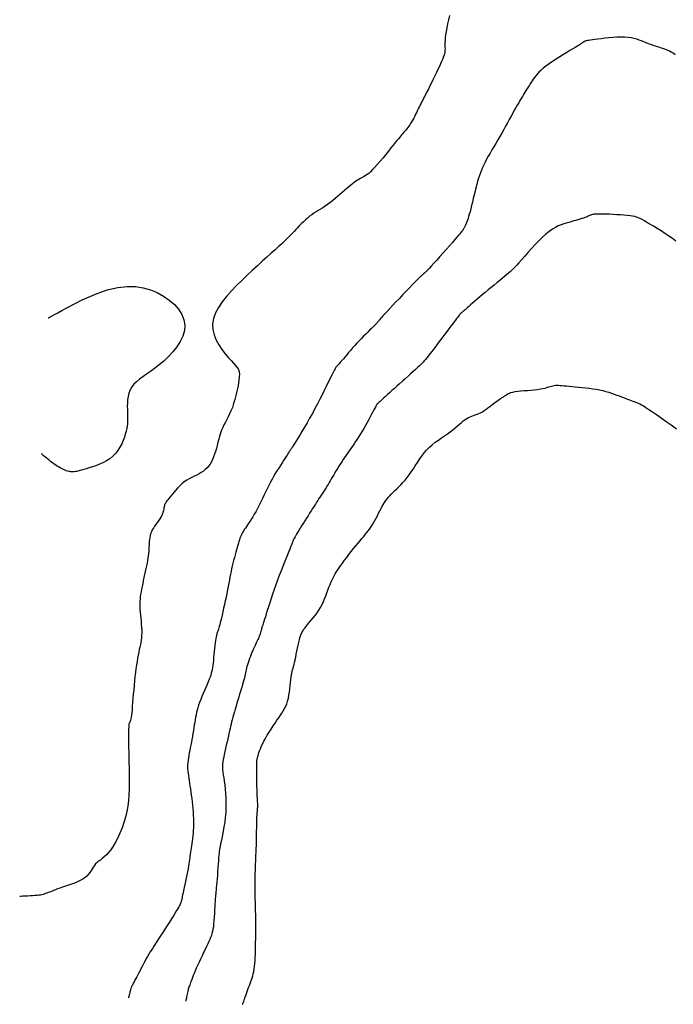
# Model space of a CAD drawing. Header units: millimetres. Extents: x 32690613 to 32693367, y 5343692 to 5344708.
# Tile 140 of 256: x 32692334 to 32692349, y 5344125 to 5344148. Entities that reach past the tile are written whole.
import ezdxf

# ---------------------------------------------------------------- set-up
doc = ezdxf.new("R2010")
doc.units = ezdxf.units.MM
doc.header["$LTSCALE"] = 20
for name, color, linetype in [('02-DGM_HL_492.00', 82, 'Continuous'), ('02-DGM_HL_492.50', 92, 'Continuous'), ('02-DGM_HL_493.00', 102, 'Continuous'), ('02-DGM_HL_493.50', 112, 'Continuous')]:
    doc.layers.add(name, color=color, linetype=linetype)

msp = doc.modelspace()

# ---------------------------------------------------------------- linework, layer by layer
at = {"layer": '02-DGM_HL_492.00', "elevation": 492, "flags": 128}
msp.add_lwpolyline([(32692339.501, 5344125.217), (32692339.502, 5344125.219), (32692339.504, 5344125.225), (32692339.507, 5344125.235), (32692339.512, 5344125.249), (32692339.519, 5344125.267), (32692339.527, 5344125.289), (32692339.536, 5344125.316), (32692339.547, 5344125.346), (32692339.56, 5344125.381), (32692339.573, 5344125.42), (32692339.588, 5344125.462), (32692339.604, 5344125.506), (32692339.62, 5344125.551), (32692339.637, 5344125.598), (32692339.654, 5344125.644), (32692339.67, 5344125.689), (32692339.686, 5344125.733), (32692339.702, 5344125.776), (32692339.716, 5344125.819), (32692339.73, 5344125.864), (32692339.743, 5344125.911), (32692339.754, 5344125.962), (32692339.764, 5344126.017), (32692339.772, 5344126.077), (32692339.779, 5344126.142), (32692339.784, 5344126.212), (32692339.788, 5344126.285), (32692339.79, 5344126.36), (32692339.792, 5344126.433), (32692339.794, 5344126.505), (32692339.795, 5344126.573), (32692339.796, 5344126.635), (32692339.797, 5344126.691), (32692339.798, 5344126.742), (32692339.8, 5344126.789), (32692339.801, 5344126.835), (32692339.802, 5344126.882), (32692339.802, 5344126.93), (32692339.802, 5344126.983), (32692339.802, 5344127.042), (32692339.801, 5344127.108), (32692339.799, 5344127.182), (32692339.797, 5344127.261), (32692339.795, 5344127.346), (32692339.792, 5344127.435), (32692339.79, 5344127.527), (32692339.788, 5344127.623), (32692339.787, 5344127.719), (32692339.786, 5344127.817), (32692339.786, 5344127.913), (32692339.787, 5344128.008), (32692339.788, 5344128.1), (32692339.789, 5344128.188), (32692339.791, 5344128.27), (32692339.793, 5344128.345), (32692339.795, 5344128.413), (32692339.797, 5344128.471), (32692339.799, 5344128.522), (32692339.801, 5344128.569), (32692339.804, 5344128.615), (32692339.806, 5344128.66), (32692339.808, 5344128.709), (32692339.81, 5344128.763), (32692339.812, 5344128.826), (32692339.814, 5344128.898), (32692339.816, 5344128.977), (32692339.818, 5344129.062), (32692339.819, 5344129.149), (32692339.821, 5344129.235), (32692339.823, 5344129.318), (32692339.825, 5344129.395), (32692339.827, 5344129.463), (32692339.83, 5344129.52), (32692339.833, 5344129.567), (32692339.835, 5344129.605), (32692339.838, 5344129.636), (32692339.84, 5344129.66), (32692339.842, 5344129.68), (32692339.844, 5344129.697), (32692339.845, 5344129.712), (32692339.845, 5344129.727), (32692339.845, 5344129.743), (32692339.844, 5344129.762), (32692339.843, 5344129.785), (32692339.841, 5344129.814), (32692339.839, 5344129.851), (32692339.837, 5344129.897), (32692339.834, 5344129.954), (32692339.832, 5344130.022), (32692339.83, 5344130.099), (32692339.827, 5344130.182), (32692339.825, 5344130.268), (32692339.823, 5344130.354), (32692339.822, 5344130.437), (32692339.821, 5344130.512), (32692339.82, 5344130.579), (32692339.82, 5344130.633), (32692339.821, 5344130.677), (32692339.822, 5344130.712), (32692339.824, 5344130.74), (32692339.827, 5344130.763), (32692339.83, 5344130.784), (32692339.834, 5344130.803), (32692339.839, 5344130.824), (32692339.844, 5344130.848), (32692339.851, 5344130.876), (32692339.86, 5344130.907), (32692339.871, 5344130.943), (32692339.885, 5344130.983), (32692339.903, 5344131.028), (32692339.925, 5344131.079), (32692339.953, 5344131.135), (32692339.985, 5344131.197), (32692340.022, 5344131.263), (32692340.062, 5344131.333), (32692340.105, 5344131.404), (32692340.149, 5344131.475), (32692340.194, 5344131.545), (32692340.238, 5344131.613), (32692340.281, 5344131.676), (32692340.321, 5344131.734), (32692340.359, 5344131.788), (32692340.394, 5344131.84), (32692340.426, 5344131.89), (32692340.455, 5344131.941), (32692340.481, 5344131.993), (32692340.504, 5344132.049), (32692340.523, 5344132.109), (32692340.54, 5344132.175), (32692340.553, 5344132.245), (32692340.565, 5344132.318), (32692340.574, 5344132.392), (32692340.582, 5344132.464), (32692340.589, 5344132.533), (32692340.596, 5344132.598), (32692340.603, 5344132.655), (32692340.611, 5344132.705), (32692340.619, 5344132.748), (32692340.628, 5344132.787), (32692340.637, 5344132.823), (32692340.647, 5344132.859), (32692340.658, 5344132.898), (32692340.669, 5344132.94), (32692340.682, 5344132.989), (32692340.694, 5344133.045), (32692340.708, 5344133.108), (32692340.721, 5344133.175), (32692340.735, 5344133.245), (32692340.75, 5344133.314), (32692340.764, 5344133.381), (32692340.777, 5344133.445), (32692340.791, 5344133.502), (32692340.804, 5344133.552), (32692340.817, 5344133.596), (32692340.831, 5344133.634), (32692340.847, 5344133.669), (32692340.866, 5344133.703), (32692340.887, 5344133.736), (32692340.913, 5344133.771), (32692340.943, 5344133.809), (32692340.978, 5344133.851), (32692341.017, 5344133.898), (32692341.06, 5344133.948), (32692341.104, 5344134.002), (32692341.148, 5344134.059), (32692341.192, 5344134.118), (32692341.233, 5344134.18), (32692341.272, 5344134.243), (32692341.306, 5344134.307), (32692341.337, 5344134.373), (32692341.365, 5344134.439), (32692341.391, 5344134.505), (32692341.415, 5344134.571), (32692341.439, 5344134.636), (32692341.463, 5344134.701), (32692341.488, 5344134.764), (32692341.515, 5344134.825), (32692341.544, 5344134.885), (32692341.575, 5344134.944), (32692341.608, 5344135.003), (32692341.644, 5344135.062), (32692341.683, 5344135.122), (32692341.724, 5344135.184), (32692341.769, 5344135.247), (32692341.817, 5344135.313), (32692341.867, 5344135.379), (32692341.919, 5344135.447), (32692341.972, 5344135.513), (32692342.024, 5344135.579), (32692342.075, 5344135.642), (32692342.125, 5344135.702), (32692342.171, 5344135.757), (32692342.214, 5344135.808), (32692342.254, 5344135.855), (32692342.291, 5344135.899), (32692342.326, 5344135.941), (32692342.358, 5344135.982), (32692342.389, 5344136.024), (32692342.42, 5344136.067), (32692342.449, 5344136.114), (32692342.478, 5344136.164), (32692342.508, 5344136.216), (32692342.536, 5344136.271), (32692342.565, 5344136.327), (32692342.593, 5344136.382), (32692342.621, 5344136.437), (32692342.649, 5344136.49), (32692342.676, 5344136.54), (32692342.703, 5344136.586), (32692342.73, 5344136.629), (32692342.757, 5344136.669), (32692342.785, 5344136.707), (32692342.815, 5344136.745), (32692342.847, 5344136.782), (32692342.882, 5344136.819), (32692342.919, 5344136.857), (32692342.96, 5344136.897), (32692343.004, 5344136.939), (32692343.05, 5344136.984), (32692343.098, 5344137.031), (32692343.146, 5344137.081), (32692343.195, 5344137.135), (32692343.244, 5344137.193), (32692343.291, 5344137.255), (32692343.337, 5344137.322), (32692343.383, 5344137.392), (32692343.428, 5344137.464), (32692343.474, 5344137.537), (32692343.522, 5344137.611), (32692343.573, 5344137.683), (32692343.627, 5344137.753), (32692343.685, 5344137.82), (32692343.748, 5344137.882), (32692343.814, 5344137.941), (32692343.883, 5344137.995), (32692343.954, 5344138.047), (32692344.024, 5344138.096), (32692344.093, 5344138.144), (32692344.16, 5344138.19), (32692344.223, 5344138.235), (32692344.281, 5344138.28), (32692344.335, 5344138.324), (32692344.386, 5344138.367), (32692344.433, 5344138.408), (32692344.477, 5344138.446), (32692344.519, 5344138.48), (32692344.56, 5344138.511), (32692344.599, 5344138.538), (32692344.638, 5344138.559), (32692344.677, 5344138.577), (32692344.715, 5344138.592), (32692344.754, 5344138.605), (32692344.793, 5344138.618), (32692344.832, 5344138.632), (32692344.872, 5344138.648), (32692344.912, 5344138.668), (32692344.954, 5344138.691), (32692344.995, 5344138.718), (32692345.037, 5344138.747), (32692345.079, 5344138.779), (32692345.12, 5344138.81), (32692345.16, 5344138.842), (32692345.199, 5344138.873), (32692345.236, 5344138.901), (32692345.271, 5344138.926), (32692345.304, 5344138.949), (32692345.335, 5344138.969), (32692345.364, 5344138.988), (32692345.39, 5344139.004), (32692345.415, 5344139.02), (32692345.439, 5344139.035), (32692345.46, 5344139.049), (32692345.479, 5344139.063), (32692345.499, 5344139.077), (32692345.519, 5344139.091), (32692345.543, 5344139.104), (32692345.571, 5344139.116), (32692345.604, 5344139.127), (32692345.646, 5344139.138), (32692345.696, 5344139.148), (32692345.757, 5344139.156), (32692345.825, 5344139.163), (32692345.9, 5344139.17), (32692345.977, 5344139.177), (32692346.056, 5344139.183), (32692346.133, 5344139.191), (32692346.205, 5344139.199), (32692346.272, 5344139.208), (32692346.33, 5344139.218), (32692346.38, 5344139.23), (32692346.423, 5344139.242), (32692346.462, 5344139.254), (32692346.496, 5344139.265), (32692346.528, 5344139.275), (32692346.558, 5344139.283), (32692346.588, 5344139.289), (32692346.619, 5344139.293), (32692346.652, 5344139.294), (32692346.687, 5344139.293), (32692346.725, 5344139.29), (32692346.768, 5344139.286), (32692346.815, 5344139.281), (32692346.868, 5344139.276), (32692346.928, 5344139.27), (32692346.994, 5344139.264), (32692347.066, 5344139.258), (32692347.142, 5344139.251), (32692347.222, 5344139.244), (32692347.303, 5344139.236), (32692347.385, 5344139.226), (32692347.466, 5344139.215), (32692347.545, 5344139.202), (32692347.62, 5344139.187), (32692347.692, 5344139.17), (32692347.761, 5344139.152), (32692347.827, 5344139.133), (32692347.89, 5344139.113), (32692347.951, 5344139.092), (32692348.008, 5344139.071), (32692348.063, 5344139.051), (32692348.116, 5344139.031), (32692348.166, 5344139.012), (32692348.213, 5344138.994), (32692348.258, 5344138.977), (32692348.3, 5344138.961), (32692348.339, 5344138.946), (32692348.375, 5344138.933), (32692348.408, 5344138.921), (32692348.439, 5344138.91), (32692348.468, 5344138.899), (32692348.499, 5344138.887), (32692348.533, 5344138.871), (32692348.572, 5344138.851), (32692348.619, 5344138.824), (32692348.675, 5344138.789), (32692348.742, 5344138.744), (32692348.823, 5344138.689), (32692348.916, 5344138.624), (32692349.018, 5344138.551), (32692349.13, 5344138.472), (32692349.248, 5344138.389), (32692349.371, 5344138.303)], dxfattribs=at)
at = {"layer": '02-DGM_HL_492.50', "elevation": 492.5, "flags": 128}
msp.add_lwpolyline([(32692349.353, 5344142.566), (32692349.277, 5344142.626), (32692349.193, 5344142.686), (32692349.106, 5344142.746), (32692349.017, 5344142.803), (32692348.929, 5344142.858), (32692348.845, 5344142.909), (32692348.766, 5344142.955), (32692348.697, 5344142.995), (32692348.638, 5344143.03), (32692348.588, 5344143.058), (32692348.544, 5344143.081), (32692348.503, 5344143.099), (32692348.462, 5344143.114), (32692348.419, 5344143.126), (32692348.37, 5344143.136), (32692348.314, 5344143.145), (32692348.248, 5344143.152), (32692348.173, 5344143.159), (32692348.093, 5344143.166), (32692348.011, 5344143.171), (32692347.928, 5344143.176), (32692347.847, 5344143.18), (32692347.772, 5344143.183), (32692347.705, 5344143.185), (32692347.647, 5344143.186), (32692347.599, 5344143.186), (32692347.559, 5344143.185), (32692347.526, 5344143.183), (32692347.498, 5344143.181), (32692347.476, 5344143.177), (32692347.456, 5344143.173), (32692347.439, 5344143.168), (32692347.424, 5344143.163), (32692347.408, 5344143.157), (32692347.393, 5344143.15), (32692347.376, 5344143.143), (32692347.357, 5344143.134), (32692347.336, 5344143.125), (32692347.312, 5344143.116), (32692347.283, 5344143.105), (32692347.25, 5344143.094), (32692347.212, 5344143.082), (32692347.171, 5344143.069), (32692347.126, 5344143.056), (32692347.077, 5344143.042), (32692347.026, 5344143.028), (32692346.973, 5344143.012), (32692346.918, 5344142.997), (32692346.861, 5344142.98), (32692346.803, 5344142.962), (32692346.742, 5344142.94), (32692346.679, 5344142.914), (32692346.613, 5344142.881), (32692346.545, 5344142.84), (32692346.473, 5344142.791), (32692346.397, 5344142.731), (32692346.318, 5344142.66), (32692346.237, 5344142.58), (32692346.155, 5344142.494), (32692346.073, 5344142.405), (32692345.994, 5344142.316), (32692345.918, 5344142.229), (32692345.847, 5344142.148), (32692345.784, 5344142.076), (32692345.728, 5344142.014), (32692345.678, 5344141.962), (32692345.633, 5344141.917), (32692345.59, 5344141.877), (32692345.548, 5344141.84), (32692345.505, 5344141.803), (32692345.459, 5344141.765), (32692345.408, 5344141.724), (32692345.351, 5344141.678), (32692345.289, 5344141.627), (32692345.223, 5344141.572), (32692345.155, 5344141.516), (32692345.085, 5344141.459), (32692345.017, 5344141.402), (32692344.95, 5344141.346), (32692344.888, 5344141.293), (32692344.83, 5344141.244), (32692344.777, 5344141.199), (32692344.728, 5344141.158), (32692344.685, 5344141.12), (32692344.647, 5344141.087), (32692344.613, 5344141.057), (32692344.584, 5344141.031), (32692344.559, 5344141.01), (32692344.539, 5344140.992), (32692344.523, 5344140.978), (32692344.51, 5344140.967), (32692344.5, 5344140.959), (32692344.492, 5344140.952), (32692344.486, 5344140.947), (32692344.481, 5344140.942), (32692344.476, 5344140.938), (32692344.471, 5344140.934), (32692344.466, 5344140.929), (32692344.459, 5344140.923), (32692344.451, 5344140.914), (32692344.441, 5344140.902), (32692344.428, 5344140.886), (32692344.412, 5344140.866), (32692344.392, 5344140.841), (32692344.368, 5344140.81), (32692344.341, 5344140.773), (32692344.309, 5344140.732), (32692344.274, 5344140.685), (32692344.236, 5344140.634), (32692344.194, 5344140.579), (32692344.15, 5344140.519), (32692344.103, 5344140.457), (32692344.053, 5344140.391), (32692344.002, 5344140.323), (32692343.95, 5344140.255), (32692343.899, 5344140.188), (32692343.85, 5344140.123), (32692343.803, 5344140.062), (32692343.76, 5344140.006), (32692343.721, 5344139.957), (32692343.688, 5344139.915), (32692343.659, 5344139.879), (32692343.633, 5344139.848), (32692343.607, 5344139.819), (32692343.58, 5344139.791), (32692343.551, 5344139.762), (32692343.517, 5344139.73), (32692343.478, 5344139.693), (32692343.432, 5344139.651), (32692343.379, 5344139.604), (32692343.322, 5344139.552), (32692343.262, 5344139.498), (32692343.199, 5344139.442), (32692343.135, 5344139.385), (32692343.071, 5344139.328), (32692343.01, 5344139.273), (32692342.951, 5344139.22), (32692342.895, 5344139.17), (32692342.843, 5344139.123), (32692342.795, 5344139.08), (32692342.752, 5344139.04), (32692342.713, 5344139.005), (32692342.678, 5344138.974), (32692342.649, 5344138.948), (32692342.626, 5344138.926), (32692342.607, 5344138.909), (32692342.592, 5344138.896), (32692342.581, 5344138.886), (32692342.573, 5344138.878), (32692342.567, 5344138.872), (32692342.562, 5344138.867), (32692342.559, 5344138.863), (32692342.555, 5344138.859), (32692342.551, 5344138.853), (32692342.547, 5344138.845), (32692342.54, 5344138.834), (32692342.532, 5344138.818), (32692342.52, 5344138.796), (32692342.505, 5344138.768), (32692342.486, 5344138.731), (32692342.463, 5344138.687), (32692342.435, 5344138.634), (32692342.404, 5344138.576), (32692342.371, 5344138.513), (32692342.335, 5344138.448), (32692342.298, 5344138.38), (32692342.26, 5344138.313), (32692342.221, 5344138.248), (32692342.183, 5344138.186), (32692342.145, 5344138.126), (32692342.108, 5344138.068), (32692342.071, 5344138.013), (32692342.034, 5344137.959), (32692341.998, 5344137.907), (32692341.962, 5344137.855), (32692341.926, 5344137.804), (32692341.891, 5344137.754), (32692341.856, 5344137.703), (32692341.821, 5344137.652), (32692341.787, 5344137.602), (32692341.754, 5344137.552), (32692341.721, 5344137.502), (32692341.689, 5344137.452), (32692341.658, 5344137.403), (32692341.628, 5344137.354), (32692341.599, 5344137.305), (32692341.571, 5344137.257), (32692341.543, 5344137.21), (32692341.517, 5344137.164), (32692341.491, 5344137.12), (32692341.467, 5344137.078), (32692341.443, 5344137.038), (32692341.419, 5344137), (32692341.397, 5344136.964), (32692341.375, 5344136.929), (32692341.353, 5344136.895), (32692341.331, 5344136.861), (32692341.308, 5344136.827), (32692341.285, 5344136.792), (32692341.261, 5344136.755), (32692341.236, 5344136.716), (32692341.21, 5344136.676), (32692341.182, 5344136.633), (32692341.154, 5344136.588), (32692341.124, 5344136.54), (32692341.092, 5344136.491), (32692341.059, 5344136.438), (32692341.025, 5344136.383), (32692340.989, 5344136.326), (32692340.952, 5344136.268), (32692340.915, 5344136.208), (32692340.878, 5344136.15), (32692340.843, 5344136.094), (32692340.809, 5344136.04), (32692340.779, 5344135.991), (32692340.751, 5344135.946), (32692340.728, 5344135.908), (32692340.709, 5344135.875), (32692340.693, 5344135.848), (32692340.679, 5344135.824), (32692340.668, 5344135.803), (32692340.659, 5344135.785), (32692340.652, 5344135.769), (32692340.645, 5344135.754), (32692340.639, 5344135.739), (32692340.633, 5344135.723), (32692340.626, 5344135.704), (32692340.617, 5344135.681), (32692340.606, 5344135.651), (32692340.592, 5344135.614), (32692340.574, 5344135.567), (32692340.551, 5344135.509), (32692340.523, 5344135.44), (32692340.491, 5344135.36), (32692340.455, 5344135.27), (32692340.416, 5344135.174), (32692340.376, 5344135.072), (32692340.335, 5344134.967), (32692340.294, 5344134.859), (32692340.254, 5344134.752), (32692340.217, 5344134.646), (32692340.181, 5344134.542), (32692340.148, 5344134.442), (32692340.117, 5344134.347), (32692340.088, 5344134.257), (32692340.062, 5344134.173), (32692340.038, 5344134.097), (32692340.017, 5344134.029), (32692339.999, 5344133.971), (32692339.983, 5344133.92), (32692339.969, 5344133.877), (32692339.958, 5344133.84), (32692339.948, 5344133.809), (32692339.94, 5344133.782), (32692339.933, 5344133.759), (32692339.927, 5344133.739), (32692339.921, 5344133.72), (32692339.917, 5344133.702), (32692339.912, 5344133.685), (32692339.908, 5344133.669), (32692339.903, 5344133.653), (32692339.898, 5344133.637), (32692339.893, 5344133.62), (32692339.886, 5344133.602), (32692339.878, 5344133.583), (32692339.869, 5344133.561), (32692339.859, 5344133.538), (32692339.847, 5344133.513), (32692339.833, 5344133.484), (32692339.818, 5344133.452), (32692339.801, 5344133.416), (32692339.783, 5344133.376), (32692339.763, 5344133.331), (32692339.742, 5344133.283), (32692339.72, 5344133.232), (32692339.698, 5344133.181), (32692339.677, 5344133.128), (32692339.657, 5344133.077), (32692339.639, 5344133.027), (32692339.623, 5344132.98), (32692339.609, 5344132.937), (32692339.598, 5344132.898), (32692339.589, 5344132.86), (32692339.582, 5344132.824), (32692339.574, 5344132.788), (32692339.567, 5344132.753), (32692339.56, 5344132.716), (32692339.551, 5344132.677), (32692339.541, 5344132.636), (32692339.529, 5344132.591), (32692339.516, 5344132.544), (32692339.501, 5344132.494), (32692339.486, 5344132.441), (32692339.469, 5344132.385), (32692339.451, 5344132.327), (32692339.432, 5344132.265), (32692339.412, 5344132.2), (32692339.392, 5344132.133), (32692339.372, 5344132.066), (32692339.352, 5344131.998), (32692339.332, 5344131.93), (32692339.313, 5344131.865), (32692339.295, 5344131.802), (32692339.278, 5344131.743), (32692339.264, 5344131.688), (32692339.25, 5344131.636), (32692339.237, 5344131.586), (32692339.225, 5344131.536), (32692339.214, 5344131.486), (32692339.202, 5344131.434), (32692339.189, 5344131.378), (32692339.176, 5344131.318), (32692339.161, 5344131.252), (32692339.145, 5344131.182), (32692339.129, 5344131.11), (32692339.113, 5344131.037), (32692339.098, 5344130.966), (32692339.084, 5344130.898), (32692339.071, 5344130.836), (32692339.06, 5344130.78), (32692339.052, 5344130.733), (32692339.046, 5344130.692), (32692339.042, 5344130.655), (32692339.041, 5344130.619), (32692339.042, 5344130.582), (32692339.046, 5344130.541), (32692339.051, 5344130.493), (32692339.059, 5344130.437), (32692339.069, 5344130.369), (32692339.08, 5344130.291), (32692339.092, 5344130.204), (32692339.103, 5344130.109), (32692339.112, 5344130.009), (32692339.119, 5344129.903), (32692339.122, 5344129.795), (32692339.121, 5344129.684), (32692339.115, 5344129.573), (32692339.105, 5344129.464), (32692339.092, 5344129.356), (32692339.076, 5344129.254), (32692339.06, 5344129.157), (32692339.042, 5344129.068), (32692339.026, 5344128.988), (32692339.011, 5344128.919), (32692338.999, 5344128.862), (32692338.989, 5344128.814), (32692338.981, 5344128.772), (32692338.974, 5344128.734), (32692338.969, 5344128.695), (32692338.964, 5344128.654), (32692338.959, 5344128.607), (32692338.954, 5344128.551), (32692338.949, 5344128.483), (32692338.943, 5344128.406), (32692338.937, 5344128.324), (32692338.931, 5344128.238), (32692338.925, 5344128.152), (32692338.919, 5344128.069), (32692338.913, 5344127.992), (32692338.907, 5344127.924), (32692338.902, 5344127.866), (32692338.897, 5344127.818), (32692338.893, 5344127.776), (32692338.889, 5344127.738), (32692338.885, 5344127.701), (32692338.881, 5344127.661), (32692338.878, 5344127.616), (32692338.874, 5344127.564), (32692338.871, 5344127.503), (32692338.867, 5344127.433), (32692338.863, 5344127.357), (32692338.858, 5344127.279), (32692338.853, 5344127.199), (32692338.848, 5344127.122), (32692338.841, 5344127.048), (32692338.834, 5344126.981), (32692338.825, 5344126.923), (32692338.815, 5344126.871), (32692338.803, 5344126.824), (32692338.789, 5344126.78), (32692338.773, 5344126.736), (32692338.754, 5344126.692), (32692338.732, 5344126.644), (32692338.706, 5344126.59), (32692338.678, 5344126.53), (32692338.646, 5344126.464), (32692338.612, 5344126.393), (32692338.578, 5344126.32), (32692338.543, 5344126.247), (32692338.509, 5344126.174), (32692338.476, 5344126.103), (32692338.447, 5344126.037), (32692338.42, 5344125.976), (32692338.397, 5344125.921), (32692338.376, 5344125.87), (32692338.358, 5344125.825), (32692338.342, 5344125.784), (32692338.328, 5344125.746), (32692338.316, 5344125.713), (32692338.305, 5344125.682), (32692338.296, 5344125.655), (32692338.287, 5344125.629), (32692338.279, 5344125.605), (32692338.272, 5344125.582), (32692338.265, 5344125.559), (32692338.258, 5344125.534), (32692338.252, 5344125.508), (32692338.245, 5344125.48), (32692338.239, 5344125.45), (32692338.232, 5344125.418), (32692338.226, 5344125.386), (32692338.22, 5344125.356), (32692338.216, 5344125.33), (32692338.212, 5344125.309), (32692338.209, 5344125.295), (32692338.208, 5344125.29)], dxfattribs=at)
at = {"layer": '02-DGM_HL_493.00', "elevation": 493, "flags": 128}
msp.add_lwpolyline([(32692349.342, 5344146.809), (32692349.291, 5344146.843), (32692349.247, 5344146.87), (32692349.209, 5344146.891), (32692349.174, 5344146.907), (32692349.14, 5344146.919), (32692349.107, 5344146.931), (32692349.07, 5344146.942), (32692349.03, 5344146.955), (32692348.987, 5344146.969), (32692348.94, 5344146.985), (32692348.891, 5344147.002), (32692348.84, 5344147.02), (32692348.787, 5344147.039), (32692348.734, 5344147.059), (32692348.681, 5344147.079), (32692348.628, 5344147.1), (32692348.575, 5344147.121), (32692348.52, 5344147.141), (32692348.463, 5344147.16), (32692348.402, 5344147.176), (32692348.337, 5344147.19), (32692348.266, 5344147.2), (32692348.189, 5344147.206), (32692348.105, 5344147.208), (32692348.016, 5344147.205), (32692347.924, 5344147.2), (32692347.832, 5344147.192), (32692347.743, 5344147.182), (32692347.658, 5344147.172), (32692347.581, 5344147.162), (32692347.513, 5344147.152), (32692347.456, 5344147.144), (32692347.411, 5344147.138), (32692347.374, 5344147.132), (32692347.346, 5344147.128), (32692347.324, 5344147.124), (32692347.307, 5344147.121), (32692347.294, 5344147.117), (32692347.283, 5344147.113), (32692347.273, 5344147.109), (32692347.265, 5344147.104), (32692347.256, 5344147.099), (32692347.248, 5344147.093), (32692347.24, 5344147.087), (32692347.233, 5344147.081), (32692347.225, 5344147.075), (32692347.216, 5344147.068), (32692347.207, 5344147.061), (32692347.196, 5344147.054), (32692347.181, 5344147.044), (32692347.162, 5344147.032), (32692347.136, 5344147.016), (32692347.103, 5344146.996), (32692347.062, 5344146.971), (32692347.009, 5344146.94), (32692346.946, 5344146.903), (32692346.874, 5344146.859), (32692346.795, 5344146.811), (32692346.712, 5344146.761), (32692346.629, 5344146.708), (32692346.547, 5344146.654), (32692346.469, 5344146.6), (32692346.399, 5344146.549), (32692346.337, 5344146.5), (32692346.284, 5344146.453), (32692346.239, 5344146.409), (32692346.2, 5344146.367), (32692346.166, 5344146.327), (32692346.137, 5344146.289), (32692346.111, 5344146.252), (32692346.087, 5344146.217), (32692346.065, 5344146.183), (32692346.043, 5344146.15), (32692346.022, 5344146.117), (32692346.001, 5344146.084), (32692345.98, 5344146.05), (32692345.959, 5344146.016), (32692345.937, 5344145.98), (32692345.914, 5344145.943), (32692345.89, 5344145.903), (32692345.865, 5344145.861), (32692345.838, 5344145.816), (32692345.809, 5344145.769), (32692345.779, 5344145.718), (32692345.748, 5344145.664), (32692345.715, 5344145.606), (32692345.68, 5344145.544), (32692345.643, 5344145.478), (32692345.605, 5344145.409), (32692345.565, 5344145.336), (32692345.524, 5344145.261), (32692345.482, 5344145.184), (32692345.439, 5344145.106), (32692345.395, 5344145.027), (32692345.35, 5344144.949), (32692345.304, 5344144.87), (32692345.259, 5344144.793), (32692345.214, 5344144.717), (32692345.169, 5344144.643), (32692345.127, 5344144.57), (32692345.086, 5344144.499), (32692345.049, 5344144.431), (32692345.014, 5344144.366), (32692344.983, 5344144.303), (32692344.955, 5344144.243), (32692344.93, 5344144.183), (32692344.907, 5344144.124), (32692344.886, 5344144.063), (32692344.865, 5344143.999), (32692344.846, 5344143.932), (32692344.826, 5344143.861), (32692344.807, 5344143.784), (32692344.787, 5344143.704), (32692344.767, 5344143.622), (32692344.747, 5344143.539), (32692344.728, 5344143.457), (32692344.709, 5344143.379), (32692344.69, 5344143.305), (32692344.673, 5344143.238), (32692344.656, 5344143.179), (32692344.641, 5344143.127), (32692344.627, 5344143.082), (32692344.614, 5344143.044), (32692344.601, 5344143.011), (32692344.59, 5344142.982), (32692344.58, 5344142.957), (32692344.57, 5344142.936), (32692344.562, 5344142.917), (32692344.554, 5344142.9), (32692344.547, 5344142.885), (32692344.54, 5344142.872), (32692344.533, 5344142.859), (32692344.527, 5344142.848), (32692344.52, 5344142.836), (32692344.513, 5344142.825), (32692344.505, 5344142.814), (32692344.495, 5344142.801), (32692344.483, 5344142.784), (32692344.465, 5344142.763), (32692344.443, 5344142.736), (32692344.413, 5344142.702), (32692344.376, 5344142.658), (32692344.329, 5344142.604), (32692344.271, 5344142.539), (32692344.206, 5344142.465), (32692344.136, 5344142.386), (32692344.062, 5344142.303), (32692343.988, 5344142.22), (32692343.917, 5344142.14), (32692343.85, 5344142.067), (32692343.79, 5344142.002), (32692343.741, 5344141.948), (32692343.699, 5344141.905), (32692343.666, 5344141.871), (32692343.639, 5344141.845), (32692343.617, 5344141.824), (32692343.6, 5344141.808), (32692343.585, 5344141.796), (32692343.572, 5344141.785), (32692343.559, 5344141.774), (32692343.546, 5344141.762), (32692343.529, 5344141.747), (32692343.509, 5344141.728), (32692343.483, 5344141.702), (32692343.45, 5344141.669), (32692343.409, 5344141.626), (32692343.357, 5344141.573), (32692343.294, 5344141.508), (32692343.223, 5344141.433), (32692343.146, 5344141.353), (32692343.066, 5344141.269), (32692342.986, 5344141.186), (32692342.91, 5344141.105), (32692342.84, 5344141.03), (32692342.779, 5344140.965), (32692342.729, 5344140.912), (32692342.69, 5344140.869), (32692342.661, 5344140.835), (32692342.638, 5344140.81), (32692342.622, 5344140.79), (32692342.61, 5344140.775), (32692342.601, 5344140.763), (32692342.593, 5344140.752), (32692342.584, 5344140.742), (32692342.575, 5344140.731), (32692342.564, 5344140.718), (32692342.551, 5344140.704), (32692342.535, 5344140.687), (32692342.515, 5344140.667), (32692342.491, 5344140.643), (32692342.462, 5344140.614), (32692342.428, 5344140.581), (32692342.389, 5344140.543), (32692342.346, 5344140.501), (32692342.3, 5344140.455), (32692342.251, 5344140.407), (32692342.201, 5344140.356), (32692342.15, 5344140.303), (32692342.1, 5344140.249), (32692342.05, 5344140.195), (32692342.001, 5344140.14), (32692341.954, 5344140.086), (32692341.91, 5344140.034), (32692341.868, 5344139.985), (32692341.829, 5344139.939), (32692341.794, 5344139.897), (32692341.763, 5344139.861), (32692341.736, 5344139.83), (32692341.714, 5344139.805), (32692341.695, 5344139.783), (32692341.678, 5344139.766), (32692341.665, 5344139.751), (32692341.653, 5344139.738), (32692341.642, 5344139.726), (32692341.632, 5344139.714), (32692341.623, 5344139.701), (32692341.613, 5344139.686), (32692341.602, 5344139.668), (32692341.589, 5344139.645), (32692341.574, 5344139.616), (32692341.556, 5344139.58), (32692341.534, 5344139.536), (32692341.508, 5344139.482), (32692341.477, 5344139.418), (32692341.441, 5344139.344), (32692341.4, 5344139.261), (32692341.356, 5344139.17), (32692341.308, 5344139.074), (32692341.256, 5344138.973), (32692341.202, 5344138.868), (32692341.145, 5344138.761), (32692341.086, 5344138.652), (32692341.025, 5344138.544), (32692340.965, 5344138.438), (32692340.906, 5344138.337), (32692340.85, 5344138.242), (32692340.798, 5344138.154), (32692340.75, 5344138.076), (32692340.709, 5344138.01), (32692340.675, 5344137.956), (32692340.648, 5344137.914), (32692340.626, 5344137.882), (32692340.61, 5344137.858), (32692340.597, 5344137.84), (32692340.588, 5344137.828), (32692340.581, 5344137.819), (32692340.575, 5344137.811), (32692340.571, 5344137.803), (32692340.566, 5344137.795), (32692340.56, 5344137.784), (32692340.552, 5344137.771), (32692340.542, 5344137.753), (32692340.529, 5344137.731), (32692340.512, 5344137.704), (32692340.49, 5344137.67), (32692340.463, 5344137.628), (32692340.432, 5344137.581), (32692340.397, 5344137.528), (32692340.36, 5344137.471), (32692340.321, 5344137.41), (32692340.281, 5344137.347), (32692340.243, 5344137.283), (32692340.205, 5344137.219), (32692340.17, 5344137.155), (32692340.137, 5344137.092), (32692340.105, 5344137.03), (32692340.075, 5344136.968), (32692340.045, 5344136.906), (32692340.016, 5344136.845), (32692339.986, 5344136.783), (32692339.956, 5344136.721), (32692339.925, 5344136.659), (32692339.894, 5344136.596), (32692339.862, 5344136.535), (32692339.829, 5344136.474), (32692339.797, 5344136.415), (32692339.765, 5344136.359), (32692339.733, 5344136.304), (32692339.702, 5344136.253), (32692339.672, 5344136.206), (32692339.642, 5344136.161), (32692339.614, 5344136.12), (32692339.587, 5344136.081), (32692339.562, 5344136.045), (32692339.539, 5344136.01), (32692339.518, 5344135.976), (32692339.498, 5344135.944), (32692339.481, 5344135.912), (32692339.467, 5344135.88), (32692339.453, 5344135.848), (32692339.44, 5344135.815), (32692339.428, 5344135.779), (32692339.417, 5344135.741), (32692339.404, 5344135.699), (32692339.391, 5344135.654), (32692339.377, 5344135.605), (32692339.361, 5344135.551), (32692339.345, 5344135.494), (32692339.329, 5344135.435), (32692339.312, 5344135.373), (32692339.295, 5344135.311), (32692339.279, 5344135.247), (32692339.264, 5344135.184), (32692339.25, 5344135.121), (32692339.237, 5344135.058), (32692339.224, 5344134.995), (32692339.211, 5344134.93), (32692339.198, 5344134.863), (32692339.185, 5344134.793), (32692339.171, 5344134.72), (32692339.156, 5344134.642), (32692339.14, 5344134.561), (32692339.123, 5344134.476), (32692339.105, 5344134.39), (32692339.086, 5344134.304), (32692339.068, 5344134.221), (32692339.051, 5344134.141), (32692339.034, 5344134.066), (32692339.018, 5344133.999), (32692339.004, 5344133.94), (32692338.991, 5344133.889), (32692338.979, 5344133.846), (32692338.969, 5344133.808), (32692338.96, 5344133.776), (32692338.951, 5344133.749), (32692338.943, 5344133.725), (32692338.936, 5344133.704), (32692338.929, 5344133.685), (32692338.923, 5344133.666), (32692338.917, 5344133.647), (32692338.911, 5344133.625), (32692338.904, 5344133.6), (32692338.898, 5344133.569), (32692338.892, 5344133.533), (32692338.885, 5344133.488), (32692338.878, 5344133.435), (32692338.871, 5344133.375), (32692338.863, 5344133.309), (32692338.856, 5344133.241), (32692338.848, 5344133.171), (32692338.841, 5344133.103), (32692338.834, 5344133.037), (32692338.827, 5344132.977), (32692338.821, 5344132.924), (32692338.814, 5344132.876), (32692338.807, 5344132.831), (32692338.799, 5344132.789), (32692338.788, 5344132.747), (32692338.776, 5344132.704), (32692338.76, 5344132.658), (32692338.741, 5344132.607), (32692338.718, 5344132.55), (32692338.691, 5344132.488), (32692338.663, 5344132.422), (32692338.633, 5344132.354), (32692338.603, 5344132.284), (32692338.574, 5344132.214), (32692338.546, 5344132.146), (32692338.521, 5344132.081), (32692338.5, 5344132.019), (32692338.482, 5344131.961), (32692338.466, 5344131.905), (32692338.453, 5344131.851), (32692338.441, 5344131.796), (32692338.431, 5344131.742), (32692338.421, 5344131.686), (32692338.411, 5344131.628), (32692338.401, 5344131.568), (32692338.391, 5344131.505), (32692338.38, 5344131.44), (32692338.369, 5344131.374), (32692338.358, 5344131.307), (32692338.346, 5344131.241), (32692338.334, 5344131.176), (32692338.322, 5344131.112), (32692338.31, 5344131.05), (32692338.298, 5344130.99), (32692338.286, 5344130.932), (32692338.276, 5344130.875), (32692338.266, 5344130.821), (32692338.258, 5344130.767), (32692338.253, 5344130.716), (32692338.249, 5344130.665), (32692338.248, 5344130.615), (32692338.25, 5344130.566), (32692338.253, 5344130.517), (32692338.259, 5344130.467), (32692338.266, 5344130.416), (32692338.274, 5344130.362), (32692338.283, 5344130.305), (32692338.292, 5344130.245), (32692338.302, 5344130.181), (32692338.313, 5344130.113), (32692338.323, 5344130.042), (32692338.333, 5344129.969), (32692338.342, 5344129.895), (32692338.351, 5344129.819), (32692338.359, 5344129.743), (32692338.366, 5344129.667), (32692338.372, 5344129.592), (32692338.377, 5344129.518), (32692338.38, 5344129.445), (32692338.382, 5344129.373), (32692338.382, 5344129.303), (32692338.381, 5344129.235), (32692338.379, 5344129.169), (32692338.375, 5344129.105), (32692338.369, 5344129.043), (32692338.363, 5344128.984), (32692338.355, 5344128.927), (32692338.347, 5344128.873), (32692338.338, 5344128.821), (32692338.33, 5344128.771), (32692338.322, 5344128.723), (32692338.315, 5344128.677), (32692338.308, 5344128.634), (32692338.303, 5344128.591), (32692338.297, 5344128.549), (32692338.292, 5344128.505), (32692338.286, 5344128.459), (32692338.279, 5344128.409), (32692338.27, 5344128.355), (32692338.259, 5344128.295), (32692338.247, 5344128.229), (32692338.232, 5344128.159), (32692338.217, 5344128.085), (32692338.201, 5344128.011), (32692338.185, 5344127.939), (32692338.17, 5344127.87), (32692338.156, 5344127.808), (32692338.145, 5344127.753), (32692338.135, 5344127.707), (32692338.128, 5344127.67), (32692338.122, 5344127.64), (32692338.118, 5344127.616), (32692338.114, 5344127.596), (32692338.11, 5344127.579), (32692338.106, 5344127.563), (32692338.102, 5344127.548), (32692338.096, 5344127.531), (32692338.088, 5344127.512), (32692338.078, 5344127.49), (32692338.065, 5344127.463), (32692338.048, 5344127.431), (32692338.026, 5344127.393), (32692337.999, 5344127.347), (32692337.966, 5344127.293), (32692337.927, 5344127.23), (32692337.882, 5344127.16), (32692337.834, 5344127.084), (32692337.784, 5344127.006), (32692337.733, 5344126.926), (32692337.682, 5344126.848), (32692337.634, 5344126.774), (32692337.588, 5344126.705), (32692337.548, 5344126.643), (32692337.511, 5344126.587), (32692337.478, 5344126.536), (32692337.447, 5344126.489), (32692337.419, 5344126.444), (32692337.391, 5344126.4), (32692337.364, 5344126.354), (32692337.337, 5344126.307), (32692337.309, 5344126.257), (32692337.281, 5344126.204), (32692337.252, 5344126.15), (32692337.223, 5344126.094), (32692337.195, 5344126.04), (32692337.167, 5344125.986), (32692337.141, 5344125.935), (32692337.116, 5344125.886), (32692337.093, 5344125.842), (32692337.071, 5344125.801), (32692337.052, 5344125.764), (32692337.034, 5344125.731), (32692337.019, 5344125.702), (32692337.005, 5344125.676), (32692336.993, 5344125.654), (32692336.983, 5344125.635), (32692336.976, 5344125.619), (32692336.969, 5344125.606), (32692336.964, 5344125.594), (32692336.96, 5344125.582), (32692336.956, 5344125.57), (32692336.952, 5344125.557), (32692336.948, 5344125.541), (32692336.944, 5344125.522), (32692336.938, 5344125.499), (32692336.932, 5344125.474), (32692336.925, 5344125.448), (32692336.919, 5344125.422), (32692336.914, 5344125.399), (32692336.909, 5344125.381), (32692336.906, 5344125.368), (32692336.905, 5344125.364)], dxfattribs=at)
at = {"layer": '02-DGM_HL_493.50', "elevation": 493.5, "flags": 128}
for points in [[(32692344.202, 5344147.697), (32692344.181, 5344147.602), (32692344.162, 5344147.509), (32692344.145, 5344147.421), (32692344.13, 5344147.338), (32692344.118, 5344147.263), (32692344.109, 5344147.195), (32692344.104, 5344147.137), (32692344.102, 5344147.087), (32692344.101, 5344147.044), (32692344.102, 5344147.006), (32692344.103, 5344146.972), (32692344.104, 5344146.941), (32692344.103, 5344146.912), (32692344.101, 5344146.883), (32692344.096, 5344146.852), (32692344.089, 5344146.82), (32692344.078, 5344146.785), (32692344.065, 5344146.746), (32692344.048, 5344146.703), (32692344.027, 5344146.655), (32692344.003, 5344146.601), (32692343.975, 5344146.541), (32692343.944, 5344146.474), (32692343.909, 5344146.402), (32692343.872, 5344146.326), (32692343.835, 5344146.249), (32692343.797, 5344146.172), (32692343.76, 5344146.098), (32692343.725, 5344146.028), (32692343.693, 5344145.965), (32692343.665, 5344145.91), (32692343.639, 5344145.861), (32692343.617, 5344145.818), (32692343.596, 5344145.778), (32692343.577, 5344145.741), (32692343.558, 5344145.706), (32692343.54, 5344145.67), (32692343.521, 5344145.632), (32692343.501, 5344145.591), (32692343.48, 5344145.548), (32692343.459, 5344145.503), (32692343.436, 5344145.458), (32692343.414, 5344145.412), (32692343.391, 5344145.367), (32692343.368, 5344145.324), (32692343.345, 5344145.284), (32692343.322, 5344145.246), (32692343.3, 5344145.212), (32692343.277, 5344145.18), (32692343.255, 5344145.15), (32692343.233, 5344145.122), (32692343.211, 5344145.095), (32692343.189, 5344145.07), (32692343.168, 5344145.044), (32692343.147, 5344145.019), (32692343.124, 5344144.994), (32692343.101, 5344144.966), (32692343.075, 5344144.934), (32692343.045, 5344144.899), (32692343.011, 5344144.857), (32692342.972, 5344144.809), (32692342.927, 5344144.753), (32692342.875, 5344144.689), (32692342.818, 5344144.617), (32692342.757, 5344144.542), (32692342.694, 5344144.466), (32692342.631, 5344144.39), (32692342.57, 5344144.318), (32692342.511, 5344144.252), (32692342.457, 5344144.195), (32692342.41, 5344144.148), (32692342.368, 5344144.111), (32692342.33, 5344144.082), (32692342.296, 5344144.059), (32692342.264, 5344144.04), (32692342.234, 5344144.023), (32692342.205, 5344144.008), (32692342.175, 5344143.992), (32692342.143, 5344143.974), (32692342.11, 5344143.954), (32692342.075, 5344143.93), (32692342.038, 5344143.904), (32692341.999, 5344143.875), (32692341.958, 5344143.842), (32692341.914, 5344143.806), (32692341.867, 5344143.767), (32692341.817, 5344143.724), (32692341.764, 5344143.679), (32692341.71, 5344143.631), (32692341.655, 5344143.583), (32692341.599, 5344143.535), (32692341.542, 5344143.488), (32692341.486, 5344143.444), (32692341.43, 5344143.402), (32692341.376, 5344143.364), (32692341.324, 5344143.33), (32692341.272, 5344143.297), (32692341.221, 5344143.266), (32692341.171, 5344143.235), (32692341.122, 5344143.203), (32692341.073, 5344143.17), (32692341.024, 5344143.134), (32692340.976, 5344143.094), (32692340.928, 5344143.052), (32692340.881, 5344143.008), (32692340.835, 5344142.964), (32692340.79, 5344142.919), (32692340.748, 5344142.874), (32692340.708, 5344142.831), (32692340.67, 5344142.791), (32692340.636, 5344142.753), (32692340.602, 5344142.717), (32692340.567, 5344142.681), (32692340.53, 5344142.644), (32692340.488, 5344142.603), (32692340.44, 5344142.557), (32692340.384, 5344142.504), (32692340.317, 5344142.444), (32692340.239, 5344142.373), (32692340.15, 5344142.294), (32692340.052, 5344142.207), (32692339.946, 5344142.112), (32692339.835, 5344142.011), (32692339.719, 5344141.904), (32692339.6, 5344141.793), (32692339.48, 5344141.677), (32692339.36, 5344141.558), (32692339.244, 5344141.437), (32692339.134, 5344141.313), (32692339.036, 5344141.188), (32692338.951, 5344141.062), (32692338.885, 5344140.936), (32692338.839, 5344140.81), (32692338.818, 5344140.684), (32692338.824, 5344140.559), (32692338.852, 5344140.437), (32692338.899, 5344140.32), (32692338.96, 5344140.208), (32692339.029, 5344140.104), (32692339.101, 5344140.009), (32692339.172, 5344139.924), (32692339.237, 5344139.852), (32692339.291, 5344139.793), (32692339.335, 5344139.745), (32692339.37, 5344139.703), (32692339.395, 5344139.666), (32692339.412, 5344139.628), (32692339.423, 5344139.588), (32692339.426, 5344139.541), (32692339.424, 5344139.484), (32692339.417, 5344139.415), (32692339.406, 5344139.336), (32692339.39, 5344139.249), (32692339.371, 5344139.156), (32692339.349, 5344139.062), (32692339.324, 5344138.967), (32692339.296, 5344138.875), (32692339.267, 5344138.789), (32692339.235, 5344138.711), (32692339.203, 5344138.64), (32692339.171, 5344138.573), (32692339.138, 5344138.511), (32692339.107, 5344138.451), (32692339.076, 5344138.392), (32692339.048, 5344138.332), (32692339.021, 5344138.27), (32692338.998, 5344138.205), (32692338.977, 5344138.137), (32692338.957, 5344138.067), (32692338.939, 5344137.997), (32692338.921, 5344137.926), (32692338.903, 5344137.857), (32692338.884, 5344137.789), (32692338.863, 5344137.724), (32692338.841, 5344137.663), (32692338.816, 5344137.606), (32692338.789, 5344137.552), (32692338.759, 5344137.502), (32692338.726, 5344137.456), (32692338.69, 5344137.413), (32692338.65, 5344137.375), (32692338.607, 5344137.34), (32692338.559, 5344137.308), (32692338.508, 5344137.279), (32692338.455, 5344137.252), (32692338.399, 5344137.225), (32692338.343, 5344137.196), (32692338.286, 5344137.166), (32692338.229, 5344137.132), (32692338.173, 5344137.093), (32692338.118, 5344137.049), (32692338.066, 5344137.001), (32692338.017, 5344136.951), (32692337.97, 5344136.899), (32692337.927, 5344136.849), (32692337.888, 5344136.801), (32692337.853, 5344136.757), (32692337.823, 5344136.718), (32692337.798, 5344136.687), (32692337.778, 5344136.661), (32692337.762, 5344136.64), (32692337.75, 5344136.622), (32692337.74, 5344136.606), (32692337.732, 5344136.591), (32692337.726, 5344136.574), (32692337.721, 5344136.554), (32692337.716, 5344136.532), (32692337.711, 5344136.505), (32692337.705, 5344136.476), (32692337.698, 5344136.443), (32692337.688, 5344136.409), (32692337.675, 5344136.372), (32692337.66, 5344136.334), (32692337.64, 5344136.294), (32692337.616, 5344136.254), (32692337.589, 5344136.213), (32692337.559, 5344136.171), (32692337.529, 5344136.129), (32692337.499, 5344136.087), (32692337.471, 5344136.044), (32692337.445, 5344136.002), (32692337.424, 5344135.959), (32692337.407, 5344135.917), (32692337.395, 5344135.874), (32692337.386, 5344135.832), (32692337.38, 5344135.789), (32692337.376, 5344135.746), (32692337.374, 5344135.702), (32692337.372, 5344135.658), (32692337.37, 5344135.612), (32692337.367, 5344135.566), (32692337.364, 5344135.518), (32692337.358, 5344135.468), (32692337.352, 5344135.417), (32692337.345, 5344135.363), (32692337.336, 5344135.308), (32692337.326, 5344135.249), (32692337.314, 5344135.187), (32692337.301, 5344135.123), (32692337.287, 5344135.056), (32692337.272, 5344134.988), (32692337.256, 5344134.919), (32692337.241, 5344134.85), (32692337.227, 5344134.782), (32692337.213, 5344134.717), (32692337.2, 5344134.653), (32692337.19, 5344134.594), (32692337.18, 5344134.537), (32692337.173, 5344134.481), (32692337.168, 5344134.427), (32692337.164, 5344134.372), (32692337.163, 5344134.316), (32692337.163, 5344134.258), (32692337.165, 5344134.198), (32692337.17, 5344134.133), (32692337.176, 5344134.067), (32692337.182, 5344133.998), (32692337.189, 5344133.928), (32692337.195, 5344133.859), (32692337.2, 5344133.791), (32692337.204, 5344133.726), (32692337.205, 5344133.664), (32692337.203, 5344133.606), (32692337.199, 5344133.551), (32692337.192, 5344133.499), (32692337.184, 5344133.447), (32692337.174, 5344133.395), (32692337.162, 5344133.341), (32692337.15, 5344133.284), (32692337.138, 5344133.224), (32692337.125, 5344133.158), (32692337.112, 5344133.087), (32692337.099, 5344133.012), (32692337.086, 5344132.932), (32692337.074, 5344132.848), (32692337.062, 5344132.759), (32692337.051, 5344132.667), (32692337.041, 5344132.571), (32692337.031, 5344132.472), (32692337.022, 5344132.371), (32692337.014, 5344132.271), (32692337.006, 5344132.174), (32692336.998, 5344132.08), (32692336.991, 5344131.993), (32692336.984, 5344131.914), (32692336.977, 5344131.846), (32692336.97, 5344131.789), (32692336.963, 5344131.743), (32692336.956, 5344131.706), (32692336.949, 5344131.677), (32692336.943, 5344131.655), (32692336.936, 5344131.639), (32692336.931, 5344131.626), (32692336.926, 5344131.616), (32692336.922, 5344131.607), (32692336.918, 5344131.598), (32692336.915, 5344131.586), (32692336.912, 5344131.569), (32692336.91, 5344131.545), (32692336.909, 5344131.513), (32692336.908, 5344131.47), (32692336.907, 5344131.415), (32692336.907, 5344131.345), (32692336.907, 5344131.263), (32692336.907, 5344131.169), (32692336.908, 5344131.066), (32692336.909, 5344130.956), (32692336.911, 5344130.839), (32692336.913, 5344130.719), (32692336.916, 5344130.597), (32692336.918, 5344130.473), (32692336.921, 5344130.35), (32692336.922, 5344130.225), (32692336.92, 5344130.101), (32692336.914, 5344129.976), (32692336.904, 5344129.851), (32692336.888, 5344129.725), (32692336.866, 5344129.599), (32692336.836, 5344129.473), (32692336.799, 5344129.349), (32692336.757, 5344129.227), (32692336.71, 5344129.111), (32692336.66, 5344129.001), (32692336.608, 5344128.901), (32692336.555, 5344128.81), (32692336.502, 5344128.731), (32692336.451, 5344128.666), (32692336.401, 5344128.612), (32692336.353, 5344128.568), (32692336.307, 5344128.53), (32692336.265, 5344128.498), (32692336.225, 5344128.469), (32692336.189, 5344128.44), (32692336.157, 5344128.409), (32692336.129, 5344128.374), (32692336.103, 5344128.337), (32692336.079, 5344128.297), (32692336.054, 5344128.257), (32692336.027, 5344128.215), (32692335.996, 5344128.174), (32692335.959, 5344128.134), (32692335.916, 5344128.097), (32692335.864, 5344128.062), (32692335.805, 5344128.03), (32692335.741, 5344128.001), (32692335.674, 5344127.973), (32692335.605, 5344127.948), (32692335.536, 5344127.924), (32692335.468, 5344127.901), (32692335.404, 5344127.88), (32692335.345, 5344127.859), (32692335.291, 5344127.839), (32692335.241, 5344127.82), (32692335.195, 5344127.802), (32692335.153, 5344127.785), (32692335.115, 5344127.77), (32692335.08, 5344127.756), (32692335.048, 5344127.743), (32692335.018, 5344127.733), (32692334.99, 5344127.723), (32692334.961, 5344127.715), (32692334.932, 5344127.708), (32692334.9, 5344127.702), (32692334.864, 5344127.697), (32692334.824, 5344127.692), (32692334.777, 5344127.688), (32692334.724, 5344127.684), (32692334.666, 5344127.681), (32692334.608, 5344127.677), (32692334.553, 5344127.675), (32692334.504, 5344127.672), (32692334.465, 5344127.671), (32692334.439, 5344127.67), (32692334.429, 5344127.669)], [(32692335.501, 5344141.055), (32692335.847, 5344141.233), (32692336.152, 5344141.367), (32692336.422, 5344141.46), (32692336.661, 5344141.517), (32692336.874, 5344141.541), (32692337.065, 5344141.538), (32692337.24, 5344141.51), (32692337.403, 5344141.462), (32692337.558, 5344141.398), (32692337.702, 5344141.32), (32692337.833, 5344141.23), (32692337.948, 5344141.129), (32692338.043, 5344141.02), (32692338.117, 5344140.904), (32692338.165, 5344140.783), (32692338.185, 5344140.659), (32692338.175, 5344140.534), (32692338.138, 5344140.409), (32692338.079, 5344140.286), (32692338.002, 5344140.166), (32692337.911, 5344140.052), (32692337.811, 5344139.944), (32692337.706, 5344139.844), (32692337.601, 5344139.755), (32692337.499, 5344139.675), (32692337.402, 5344139.605), (32692337.311, 5344139.542), (32692337.227, 5344139.484), (32692337.151, 5344139.428), (32692337.083, 5344139.372), (32692337.025, 5344139.315), (32692336.977, 5344139.254), (32692336.94, 5344139.187), (32692336.914, 5344139.115), (32692336.895, 5344139.04), (32692336.884, 5344138.964), (32692336.879, 5344138.888), (32692336.877, 5344138.814), (32692336.878, 5344138.744), (32692336.88, 5344138.678), (32692336.883, 5344138.619), (32692336.884, 5344138.564), (32692336.884, 5344138.513), (32692336.883, 5344138.464), (32692336.879, 5344138.414), (32692336.873, 5344138.363), (32692336.863, 5344138.308), (32692336.85, 5344138.248), (32692336.832, 5344138.182), (32692336.81, 5344138.11), (32692336.782, 5344138.036), (32692336.749, 5344137.96), (32692336.709, 5344137.884), (32692336.663, 5344137.811), (32692336.609, 5344137.742), (32692336.548, 5344137.679), (32692336.478, 5344137.623), (32692336.403, 5344137.574), (32692336.323, 5344137.531), (32692336.242, 5344137.495), (32692336.162, 5344137.463), (32692336.083, 5344137.436), (32692336.01, 5344137.414), (32692335.944, 5344137.394), (32692335.887, 5344137.377), (32692335.837, 5344137.363), (32692335.795, 5344137.351), (32692335.759, 5344137.342), (32692335.727, 5344137.335), (32692335.698, 5344137.329), (32692335.672, 5344137.326), (32692335.647, 5344137.324), (32692335.622, 5344137.324), (32692335.596, 5344137.325), (32692335.571, 5344137.329), (32692335.544, 5344137.334), (32692335.517, 5344137.341), (32692335.489, 5344137.35), (32692335.459, 5344137.361), (32692335.428, 5344137.374), (32692335.395, 5344137.389), (32692335.361, 5344137.407), (32692335.326, 5344137.427), (32692335.289, 5344137.449), (32692335.252, 5344137.473), (32692335.214, 5344137.498), (32692335.175, 5344137.526), (32692335.136, 5344137.555), (32692335.097, 5344137.586), (32692335.059, 5344137.617), (32692335.024, 5344137.647), (32692334.992, 5344137.675), (32692334.965, 5344137.699), (32692334.944, 5344137.717), (32692334.93, 5344137.73), (32692334.925, 5344137.734)], [(32692335.077, 5344140.822), (32692335.082, 5344140.824), (32692335.098, 5344140.833), (32692335.126, 5344140.848), (32692335.167, 5344140.871), (32692335.224, 5344140.902), (32692335.297, 5344140.942), (32692335.389, 5344140.993), (32692335.501, 5344141.055)]]:
    msp.add_lwpolyline(points, dxfattribs=at)

doc.saveas('drawing.dxf')
